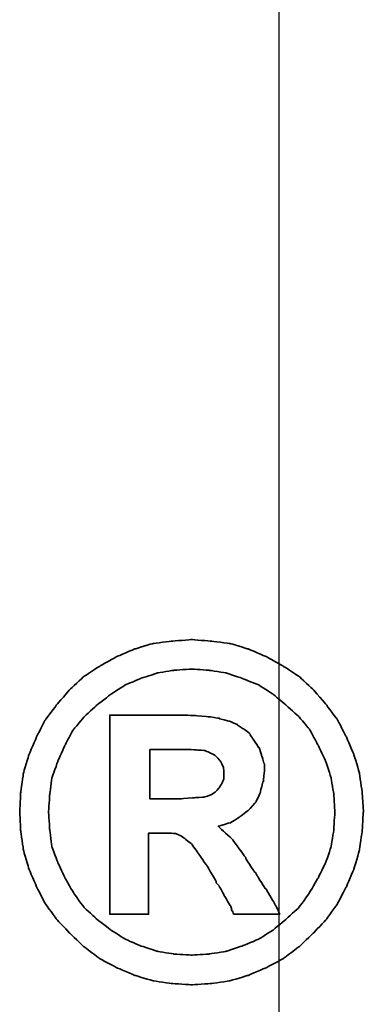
# Model space of a CAD drawing. Header units: millimetres. Extents: x -2774 to 3135, y -1571 to 860.
# Tile 151 of 256: x -2366.54 to -2364.87, y -864.07 to -859.26. Entities that reach past the tile are written whole.
import ezdxf

# ---------------------------------------------------------------- set-up
doc = ezdxf.new("R2010")
doc.units = ezdxf.units.MM
doc.layers.get('0').update_dxf_attribs({"linetype": 'CONTINUOUS'})
doc.layers.add('DIM', color=4, linetype='CONTINUOUS')
doc.layers.add('layer 1', color=7, linetype='CONTINUOUS')

# ---------------------------------------------------------------- blocks, each defined once
blk = doc.blocks.new('TBI MOTION logo(完整正式版)')
at = {"layer": 'layer 1', "color": 22, "lineweight": 35}
for points, knots in [([(81.20634, 4.98624), (81.20634, 4.98624), (81.18649, 5.32862), (81.18649, 5.32862), (81.18649, 5.32862), (81.18649, 5.32862), (81.13886, 5.66206), (81.13886, 5.66206), (81.13886, 5.66206), (81.13886, 5.66206), (81.04359, 5.97764), (81.04359, 5.97764), (81.04359, 5.97764), (81.04359, 5.97764), (80.91061, 6.29124), (80.91061, 6.29124), (80.91061, 6.29124), (80.91061, 6.29124), (80.75778, 6.58697), (80.75778, 6.58697), (80.75778, 6.58697), (80.75778, 6.58697), (80.5593, 6.85294), (80.5593, 6.85294), (80.5593, 6.85294), (80.5593, 6.85294), (80.33105, 7.1189), (80.33105, 7.1189), (80.33105, 7.1189), (80.33105, 7.1189), (80.09287, 7.33921), (80.09287, 7.33921), (80.09287, 7.33921), (80.09287, 7.33921), (79.815, 7.51982), (79.815, 7.51982), (79.815, 7.51982), (79.815, 7.51982), (79.51133, 7.69051), (79.51133, 7.69051), (79.51133, 7.69051), (79.51133, 7.69051), (79.19773, 7.8235), (79.19773, 7.8235), (79.19773, 7.8235), (79.19773, 7.8235), (78.88215, 7.91877), (78.88215, 7.91877), (78.88215, 7.91877), (78.88215, 7.91877), (78.54871, 7.95846), (78.54871, 7.95846), (78.54871, 7.95846), (78.54871, 7.95846), (78.21526, 7.98625), (78.21526, 7.98625), (78.21526, 7.98625), (78.21526, 7.98625), (77.87388, 7.95846), (77.87388, 7.95846), (77.87388, 7.95846), (77.87388, 7.95846), (77.54044, 7.91877), (77.54044, 7.91877), (77.54044, 7.91877), (77.54044, 7.91877), (77.22485, 7.8235), (77.22485, 7.8235), (77.22485, 7.8235), (77.22485, 7.8235), (76.91027, 7.69051), (76.91027, 7.69051), (76.91027, 7.69051), (76.91027, 7.69051), (76.6056, 7.51982), (76.6056, 7.51982), (76.6056, 7.51982), (76.6056, 7.51982), (76.32972, 7.33921), (76.32972, 7.33921), (76.32972, 7.33921), (76.32972, 7.33921), (76.09154, 7.1189), (76.09154, 7.1189), (76.09154, 7.1189), (76.09154, 7.1189), (75.86329, 6.85294), (75.86329, 6.85294), (75.86329, 6.85294), (75.86329, 6.85294), (75.66382, 6.58697), (75.66382, 6.58697), (75.66382, 6.58697), (75.66382, 6.58697), (75.51099, 6.29124), (75.51099, 6.29124), (75.51099, 6.29124), (75.51099, 6.29124), (75.37702, 5.97764), (75.37702, 5.97764), (75.37702, 5.97764), (75.37702, 5.97764), (75.28175, 5.66206), (75.28175, 5.66206), (75.28175, 5.66206), (75.28175, 5.66206), (75.23411, 5.32862), (75.23411, 5.32862), (75.23411, 5.32862), (75.23411, 5.32862), (75.21625, 4.98624), (75.21625, 4.98624), (75.21625, 4.98624), (75.21625, 4.98624), (75.23411, 4.6528), (75.23411, 4.6528), (75.23411, 4.6528), (75.23411, 4.6528), (75.28175, 4.32035), (75.28175, 4.32035), (75.28175, 4.32035), (75.28175, 4.32035), (75.37702, 3.99583), (75.37702, 3.99583), (75.37702, 3.99583), (75.37702, 3.99583), (75.51099, 3.68224), (75.51099, 3.68224), (75.51099, 3.68224), (75.51099, 3.68224), (75.66382, 3.38749), (75.66382, 3.38749), (75.66382, 3.38749), (75.66382, 3.38749), (75.86329, 3.10963), (75.86329, 3.10963), (75.86329, 3.10963), (75.86329, 3.10963), (76.09154, 2.87145), (76.09154, 2.87145), (76.09154, 2.87145), (76.09154, 2.87145), (76.32972, 2.6432), (76.32972, 2.6432), (76.32972, 2.6432), (76.32972, 2.6432), (76.6056, 2.43381), (76.6056, 2.43381), (76.6056, 2.43381), (76.6056, 2.43381), (76.91027, 2.27205), (76.91027, 2.27205), (76.91027, 2.27205), (76.91027, 2.27205), (77.22485, 2.13906), (77.22485, 2.13906), (77.22485, 2.13906), (77.22485, 2.13906), (77.54044, 2.0438), (77.54044, 2.0438), (77.54044, 2.0438), (77.54044, 2.0438), (77.87388, 1.99616), (77.87388, 1.99616), (77.87388, 1.99616), (77.87388, 1.99616), (78.21526, 1.97631), (78.21526, 1.97631), (78.21526, 1.97631), (78.21526, 1.97631), (78.54871, 1.99616), (78.54871, 1.99616), (78.54871, 1.99616), (78.54871, 1.99616), (78.88215, 2.0438), (78.88215, 2.0438), (78.88215, 2.0438), (78.88215, 2.0438), (79.19773, 2.13906), (79.19773, 2.13906), (79.19773, 2.13906), (79.19773, 2.13906), (79.51133, 2.27205), (79.51133, 2.27205), (79.51133, 2.27205), (79.51133, 2.27205), (79.815, 2.43381), (79.815, 2.43381), (79.815, 2.43381), (79.815, 2.43381), (80.09287, 2.6432), (80.09287, 2.6432), (80.09287, 2.6432), (80.09287, 2.6432), (80.33105, 2.87145), (80.33105, 2.87145), (80.33105, 2.87145), (80.33105, 2.87145), (80.5593, 3.10963), (80.5593, 3.10963), (80.5593, 3.10963), (80.5593, 3.10963), (80.75778, 3.38749), (80.75778, 3.38749), (80.75778, 3.38749), (80.75778, 3.38749), (80.91061, 3.68224), (80.91061, 3.68224), (80.91061, 3.68224), (80.91061, 3.68224), (81.04359, 3.99583), (81.04359, 3.99583), (81.04359, 3.99583), (81.04359, 3.99583), (81.13886, 4.32035), (81.13886, 4.32035), (81.13886, 4.32035), (81.13886, 4.32035), (81.18649, 4.6528), (81.18649, 4.6528), (81.18649, 4.6528), (81.18649, 4.6528), (81.20634, 4.98624), (81.20634, 4.98624)], [0, 0, 0, 0, 0.01785714, 0.01785714, 0.01785714, 0.01785715, 0.03571429, 0.03571429, 0.03571429, 0.0357143, 0.05357143, 0.05357143, 0.05357143, 0.05357144, 0.07142857, 0.07142857, 0.07142857, 0.07142858, 0.08928571, 0.08928571, 0.08928571, 0.08928572, 0.10714286, 0.10714286, 0.10714286, 0.10714287, 0.125, 0.125, 0.125, 0.12500001, 0.14285714, 0.14285714, 0.14285714, 0.14285715, 0.16071429, 0.16071429, 0.16071429, 0.1607143, 0.17857143, 0.17857143, 0.17857143, 0.17857144, 0.19642857, 0.19642857, 0.19642857, 0.19642858, 0.21428571, 0.21428571, 0.21428571, 0.21428572, 0.23214286, 0.23214286, 0.23214286, 0.23214287, 0.25, 0.25, 0.25, 0.25000001, 0.26785714, 0.26785714, 0.26785714, 0.26785715, 0.28571429, 0.28571429, 0.28571429, 0.2857143, 0.30357143, 0.30357143, 0.30357143, 0.30357144, 0.32142857, 0.32142857, 0.32142857, 0.32142858, 0.33928571, 0.33928571, 0.33928571, 0.33928572, 0.35714286, 0.35714286, 0.35714286, 0.35714287, 0.375, 0.375, 0.375, 0.37500001, 0.39285714, 0.39285714, 0.39285714, 0.39285715, 0.41071429, 0.41071429, 0.41071429, 0.4107143, 0.42857143, 0.42857143, 0.42857143, 0.42857144, 0.44642857, 0.44642857, 0.44642857, 0.44642858, 0.46428571, 0.46428571, 0.46428571, 0.46428572, 0.48214286, 0.48214286, 0.48214286, 0.48214287, 0.5, 0.5, 0.5, 0.50000001, 0.51785714, 0.51785714, 0.51785714, 0.51785715, 0.53571429, 0.53571429, 0.53571429, 0.5357143, 0.55357143, 0.55357143, 0.55357143, 0.55357144, 0.57142857, 0.57142857, 0.57142857, 0.57142858, 0.58928571, 0.58928571, 0.58928571, 0.58928572, 0.60714286, 0.60714286, 0.60714286, 0.60714287, 0.625, 0.625, 0.625, 0.62500001, 0.64285714, 0.64285714, 0.64285714, 0.64285715, 0.66071429, 0.66071429, 0.66071429, 0.6607143, 0.67857143, 0.67857143, 0.67857143, 0.67857144, 0.69642857, 0.69642857, 0.69642857, 0.69642858, 0.71428571, 0.71428571, 0.71428571, 0.71428572, 0.73214286, 0.73214286, 0.73214286, 0.73214287, 0.75, 0.75, 0.75, 0.75000001, 0.76785714, 0.76785714, 0.76785714, 0.76785715, 0.78571429, 0.78571429, 0.78571429, 0.7857143, 0.80357143, 0.80357143, 0.80357143, 0.80357144, 0.82142857, 0.82142857, 0.82142857, 0.82142858, 0.83928571, 0.83928571, 0.83928571, 0.83928572, 0.85714286, 0.85714286, 0.85714286, 0.85714287, 0.875, 0.875, 0.875, 0.87500001, 0.89285714, 0.89285714, 0.89285714, 0.89285715, 0.91071429, 0.91071429, 0.91071429, 0.9107143, 0.92857143, 0.92857143, 0.92857143, 0.92857144, 0.94642857, 0.94642857, 0.94642857, 0.94642858, 0.96428571, 0.96428571, 0.96428571, 0.96428572, 0.98214286, 0.98214286, 0.98214286, 0.98214287, 1, 1, 1, 1]), ([(80.71014, 4.98624), (80.71014, 4.98624), (80.69129, 5.29091), (80.69129, 5.29091), (80.69129, 5.29091), (80.69129, 5.29091), (80.64464, 5.57672), (80.64464, 5.57672), (80.64464, 5.57672), (80.64464, 5.57672), (80.54937, 5.87245), (80.54937, 5.87245), (80.54937, 5.87245), (80.54937, 5.87245), (80.41639, 6.14833), (80.41639, 6.14833), (80.41639, 6.14833), (80.41639, 6.14833), (80.27349, 6.41429), (80.27349, 6.41429), (80.27349, 6.41429), (80.27349, 6.41429), (80.08295, 6.64255), (80.08295, 6.64255), (80.08295, 6.64255), (80.08295, 6.64255), (79.86264, 6.84301), (79.86264, 6.84301), (79.86264, 6.84301), (79.86264, 6.84301), (79.63439, 7.03355), (79.63439, 7.03355), (79.63439, 7.03355), (79.63439, 7.03355), (79.37835, 7.1963), (79.37835, 7.1963), (79.37835, 7.1963), (79.37835, 7.1963), (79.10246, 7.30944), (79.10246, 7.30944), (79.10246, 7.30944), (79.10246, 7.30944), (78.81665, 7.40471), (78.81665, 7.40471), (78.81665, 7.40471), (78.81665, 7.40471), (78.511, 7.45234), (78.511, 7.45234), (78.511, 7.45234), (78.511, 7.45234), (78.21526, 7.47219), (78.21526, 7.47219), (78.21526, 7.47219), (78.21526, 7.47219), (77.9106, 7.45234), (77.9106, 7.45234), (77.9106, 7.45234), (77.9106, 7.45234), (77.61685, 7.40471), (77.61685, 7.40471), (77.61685, 7.40471), (77.61685, 7.40471), (77.32012, 7.30944), (77.32012, 7.30944), (77.32012, 7.30944), (77.32012, 7.30944), (77.06309, 7.1963), (77.06309, 7.1963), (77.06309, 7.1963), (77.06309, 7.1963), (76.80606, 7.03355), (76.80606, 7.03355), (76.80606, 7.03355), (76.80606, 7.03355), (76.55797, 6.84301), (76.55797, 6.84301), (76.55797, 6.84301), (76.55797, 6.84301), (76.34063, 6.64255), (76.34063, 6.64255), (76.34063, 6.64255), (76.34063, 6.64255), (76.1491, 6.41429), (76.1491, 6.41429), (76.1491, 6.41429), (76.1491, 6.41429), (76.0062, 6.14833), (76.0062, 6.14833), (76.0062, 6.14833), (76.0062, 6.14833), (75.88314, 5.87245), (75.88314, 5.87245), (75.88314, 5.87245), (75.88314, 5.87245), (75.77794, 5.57672), (75.77794, 5.57672), (75.77794, 5.57672), (75.77794, 5.57672), (75.73924, 5.29091), (75.73924, 5.29091), (75.73924, 5.29091), (75.73924, 5.29091), (75.72039, 4.98624), (75.72039, 4.98624), (75.72039, 4.98624), (75.72039, 4.98624), (75.73924, 4.67165), (75.73924, 4.67165), (75.73924, 4.67165), (75.73924, 4.67165), (75.77794, 4.37791), (75.77794, 4.37791), (75.77794, 4.37791), (75.77794, 4.37791), (75.88314, 4.10102), (75.88314, 4.10102), (75.88314, 4.10102), (75.88314, 4.10102), (76.0062, 3.83407), (76.0062, 3.83407), (76.0062, 3.83407), (76.0062, 3.83407), (76.15902, 3.56811), (76.15902, 3.56811), (76.15902, 3.56811), (76.15902, 3.56811), (76.34063, 3.32001), (76.34063, 3.32001), (76.34063, 3.32001), (76.34063, 3.32001), (76.55797, 3.11955), (76.55797, 3.11955), (76.55797, 3.11955), (76.55797, 3.11955), (76.80606, 2.92901), (76.80606, 2.92901), (76.80606, 2.92901), (76.80606, 2.92901), (77.06309, 2.76725), (77.06309, 2.76725), (77.06309, 2.76725), (77.06309, 2.76725), (77.32012, 2.65412), (77.32012, 2.65412), (77.32012, 2.65412), (77.32012, 2.65412), (77.61685, 2.55786), (77.61685, 2.55786), (77.61685, 2.55786), (77.61685, 2.55786), (77.9106, 2.51022), (77.9106, 2.51022), (77.9106, 2.51022), (77.9106, 2.51022), (78.21526, 2.49137), (78.21526, 2.49137), (78.21526, 2.49137), (78.21526, 2.49137), (78.511, 2.51022), (78.511, 2.51022), (78.511, 2.51022), (78.511, 2.51022), (78.81665, 2.55786), (78.81665, 2.55786), (78.81665, 2.55786), (78.81665, 2.55786), (79.10246, 2.65412), (79.10246, 2.65412), (79.10246, 2.65412), (79.10246, 2.65412), (79.37835, 2.76725), (79.37835, 2.76725), (79.37835, 2.76725), (79.37835, 2.76725), (79.63439, 2.92901), (79.63439, 2.92901), (79.63439, 2.92901), (79.63439, 2.92901), (79.86264, 3.11955), (79.86264, 3.11955), (79.86264, 3.11955), (79.86264, 3.11955), (80.08295, 3.32001), (80.08295, 3.32001), (80.08295, 3.32001), (80.08295, 3.32001), (80.26356, 3.56811), (80.26356, 3.56811), (80.26356, 3.56811), (80.26356, 3.56811), (80.41639, 3.83407), (80.41639, 3.83407), (80.41639, 3.83407), (80.41639, 3.83407), (80.54937, 4.10102), (80.54937, 4.10102), (80.54937, 4.10102), (80.54937, 4.10102), (80.64464, 4.37791), (80.64464, 4.37791), (80.64464, 4.37791), (80.64464, 4.37791), (80.69129, 4.67165), (80.69129, 4.67165), (80.69129, 4.67165), (80.69129, 4.67165), (80.71014, 4.98624), (80.71014, 4.98624)], [0, 0, 0, 0, 0.01923077, 0.01923077, 0.01923077, 0.01923078, 0.03846154, 0.03846154, 0.03846154, 0.03846155, 0.05769231, 0.05769231, 0.05769231, 0.05769232, 0.07692308, 0.07692308, 0.07692308, 0.07692309, 0.09615385, 0.09615385, 0.09615385, 0.09615386, 0.11538462, 0.11538462, 0.11538462, 0.11538463, 0.13461538, 0.13461538, 0.13461538, 0.13461539, 0.15384615, 0.15384615, 0.15384615, 0.15384616, 0.17307692, 0.17307692, 0.17307692, 0.17307693, 0.19230769, 0.19230769, 0.19230769, 0.1923077, 0.21153846, 0.21153846, 0.21153846, 0.21153847, 0.23076923, 0.23076923, 0.23076923, 0.23076924, 0.25, 0.25, 0.25, 0.25000001, 0.26923077, 0.26923077, 0.26923077, 0.26923078, 0.28846154, 0.28846154, 0.28846154, 0.28846155, 0.30769231, 0.30769231, 0.30769231, 0.30769232, 0.32692308, 0.32692308, 0.32692308, 0.32692309, 0.34615385, 0.34615385, 0.34615385, 0.34615386, 0.36538462, 0.36538462, 0.36538462, 0.36538463, 0.38461538, 0.38461538, 0.38461538, 0.38461539, 0.40384615, 0.40384615, 0.40384615, 0.40384616, 0.42307692, 0.42307692, 0.42307692, 0.42307693, 0.44230769, 0.44230769, 0.44230769, 0.4423077, 0.46153846, 0.46153846, 0.46153846, 0.46153847, 0.48076923, 0.48076923, 0.48076923, 0.48076924, 0.5, 0.5, 0.5, 0.50000001, 0.51923077, 0.51923077, 0.51923077, 0.51923078, 0.53846154, 0.53846154, 0.53846154, 0.53846155, 0.55769231, 0.55769231, 0.55769231, 0.55769232, 0.57692308, 0.57692308, 0.57692308, 0.57692309, 0.59615385, 0.59615385, 0.59615385, 0.59615386, 0.61538462, 0.61538462, 0.61538462, 0.61538463, 0.63461538, 0.63461538, 0.63461538, 0.63461539, 0.65384615, 0.65384615, 0.65384615, 0.65384616, 0.67307692, 0.67307692, 0.67307692, 0.67307693, 0.69230769, 0.69230769, 0.69230769, 0.6923077, 0.71153846, 0.71153846, 0.71153846, 0.71153847, 0.73076923, 0.73076923, 0.73076923, 0.73076924, 0.75, 0.75, 0.75, 0.75000001, 0.76923077, 0.76923077, 0.76923077, 0.76923078, 0.78846154, 0.78846154, 0.78846154, 0.78846155, 0.80769231, 0.80769231, 0.80769231, 0.80769232, 0.82692308, 0.82692308, 0.82692308, 0.82692309, 0.84615385, 0.84615385, 0.84615385, 0.84615386, 0.86538462, 0.86538462, 0.86538462, 0.86538463, 0.88461538, 0.88461538, 0.88461538, 0.88461539, 0.90384615, 0.90384615, 0.90384615, 0.90384616, 0.92307692, 0.92307692, 0.92307692, 0.92307693, 0.94230769, 0.94230769, 0.94230769, 0.9423077, 0.96153846, 0.96153846, 0.96153846, 0.96153847, 0.98076923, 0.98076923, 0.98076923, 0.98076924, 1, 1, 1, 1]), ([(76.78721, 3.2823), (76.78721, 3.2823), (76.78721, 3.32001), (76.78721, 3.32001), (76.78721, 3.32001), (76.78721, 3.32001), (76.78721, 3.42422), (76.78721, 3.42422), (76.78721, 3.42422), (76.78721, 3.42422), (76.78721, 3.59689), (76.78721, 3.59689), (76.78721, 3.59689), (76.78721, 3.59689), (76.78721, 3.80529), (76.78721, 3.80529), (76.78721, 3.80529), (76.78721, 3.80529), (76.78721, 4.0524), (76.78721, 4.0524), (76.78721, 4.0524), (76.78721, 4.0524), (76.78721, 4.32035), (76.78721, 4.32035), (76.78721, 4.32035), (76.78721, 4.32035), (76.78721, 4.92868), (76.78721, 4.92868), (76.78721, 4.92868), (76.78721, 4.92868), (76.78721, 5.53801), (76.78721, 5.53801), (76.78721, 5.53801), (76.78721, 5.53801), (76.78721, 5.82482), (76.78721, 5.82482), (76.78721, 5.82482), (76.78721, 5.82482), (76.78721, 6.07291), (76.78721, 6.07291), (76.78721, 6.07291), (76.78721, 6.07291), (76.78721, 6.30017), (76.78721, 6.30017), (76.78721, 6.30017), (76.78721, 6.30017), (76.78721, 6.45399), (76.78721, 6.45399), (76.78721, 6.45399), (76.78721, 6.45399), (76.78721, 6.5572), (76.78721, 6.5572), (76.78721, 6.5572), (76.78721, 6.5572), (76.78721, 6.59689), (76.78721, 6.59689), (76.78721, 6.59689), (76.78721, 6.59689), (76.78721, 6.67232), (76.78721, 6.67232), (76.78721, 6.67232), (76.78721, 6.67232), (76.8537, 6.67232), (76.8537, 6.67232), (76.8537, 6.67232), (76.8537, 6.67232), (76.87355, 6.67232), (76.87355, 6.67232), (76.87355, 6.67232), (76.87355, 6.67232), (76.91027, 6.67232), (76.91027, 6.67232), (76.91027, 6.67232), (76.91027, 6.67232), (77.04424, 6.67232), (77.04424, 6.67232), (77.04424, 6.67232), (77.04424, 6.67232), (77.22485, 6.67232), (77.22485, 6.67232), (77.22485, 6.67232), (77.22485, 6.67232), (77.43524, 6.67232), (77.43524, 6.67232), (77.43524, 6.67232), (77.43524, 6.67232), (77.65357, 6.67232), (77.65357, 6.67232), (77.65357, 6.67232), (77.65357, 6.67232), (77.82625, 6.67232), (77.82625, 6.67232), (77.82625, 6.67232), (77.82625, 6.67232), (77.94037, 6.67232), (77.94037, 6.67232), (77.94037, 6.67232), (77.94037, 6.67232), (77.97709, 6.67232), (77.97709, 6.67232), (77.97709, 6.67232), (77.97709, 6.67232), (77.99694, 6.67232), (77.99694, 6.67232), (77.99694, 6.67232), (77.99694, 6.67232), (78.00686, 6.67232), (78.00686, 6.67232), (78.00686, 6.67232), (78.00686, 6.67232), (78.28275, 6.6624), (78.28275, 6.6624), (78.28275, 6.6624), (78.28275, 6.6624), (78.50107, 6.64255), (78.50107, 6.64255), (78.50107, 6.64255), (78.50107, 6.64255), (78.511, 6.64255), (78.511, 6.64255), (78.511, 6.64255), (78.511, 6.64255), (78.70154, 6.61476), (78.70154, 6.61476), (78.70154, 6.61476), (78.70154, 6.61476), (78.70154, 6.60483), (78.70154, 6.60483), (78.70154, 6.60483), (78.70154, 6.60483), (78.86429, 6.56713), (78.86429, 6.56713), (78.86429, 6.56713), (78.86429, 6.56713), (78.87223, 6.56713), (78.87223, 6.56713), (78.87223, 6.56713), (78.87223, 6.56713), (78.99727, 6.51056), (78.99727, 6.51056), (78.99727, 6.51056), (78.99727, 6.51056), (79.00719, 6.51056), (79.00719, 6.51056), (79.00719, 6.51056), (79.00719, 6.51056), (79.00719, 6.50162), (79.00719, 6.50162), (79.00719, 6.50162), (79.00719, 6.50162), (79.1104, 6.43415), (79.1104, 6.43415), (79.1104, 6.43415), (79.1104, 6.43415), (79.12132, 6.43415), (79.12132, 6.43415), (79.12132, 6.43415), (79.12132, 6.43415), (79.22552, 6.34781), (79.22552, 6.34781), (79.22552, 6.34781), (79.22552, 6.34781), (79.23544, 6.33888), (79.23544, 6.33888), (79.23544, 6.33888), (79.23544, 6.33888), (79.23544, 6.32895), (79.23544, 6.32895), (79.23544, 6.32895), (79.23544, 6.32895), (79.31087, 6.21483), (79.31087, 6.21483), (79.31087, 6.21483), (79.31087, 6.21483), (79.38629, 6.1007), (79.38629, 6.1007), (79.38629, 6.1007), (79.38629, 6.1007), (79.3972, 6.1007), (79.3972, 6.1007), (79.3972, 6.1007), (79.3972, 6.1007), (79.3972, 6.09078), (79.3972, 6.09078), (79.3972, 6.09078), (79.3972, 6.09078), (79.43392, 5.97764), (79.43392, 5.97764), (79.43392, 5.97764), (79.43392, 5.97764), (79.43392, 5.96772), (79.43392, 5.96772), (79.43392, 5.96772), (79.43392, 5.96772), (79.47362, 5.83474), (79.47362, 5.83474), (79.47362, 5.83474), (79.47362, 5.83474), (79.48156, 5.82482), (79.48156, 5.82482), (79.48156, 5.82482), (79.48156, 5.82482), (79.48156, 5.69977), (79.48156, 5.69977), (79.48156, 5.69977), (79.48156, 5.69977), (79.48156, 5.69183), (79.48156, 5.69183), (79.48156, 5.69183), (79.48156, 5.69183), (79.4637, 5.51915), (79.4637, 5.51915), (79.4637, 5.51915), (79.4637, 5.51915), (79.4637, 5.51122), (79.4637, 5.51122), (79.4637, 5.51122), (79.4637, 5.51122), (79.45377, 5.51122), (79.45377, 5.51122), (79.45377, 5.51122), (79.45377, 5.51122), (79.41507, 5.34847), (79.41507, 5.34847), (79.41507, 5.34847), (79.41507, 5.34847), (79.41507, 5.33854), (79.41507, 5.33854), (79.41507, 5.33854), (79.41507, 5.33854), (79.41507, 5.32862), (79.41507, 5.32862), (79.41507, 5.32862), (79.41507, 5.32862), (79.33865, 5.16785), (79.33865, 5.16785), (79.33865, 5.16785), (79.33865, 5.16785), (79.33071, 5.15693), (79.33071, 5.15693), (79.33071, 5.15693), (79.33071, 5.15693), (79.2156, 5.02495), (79.2156, 5.02495), (79.2156, 5.02495), (79.2156, 5.02495), (79.20567, 5.01502), (79.20567, 5.01502), (79.20567, 5.01502), (79.20567, 5.01502), (79.05483, 4.89991), (79.05483, 4.89991), (79.05483, 4.89991), (79.05483, 4.89991), (79.04491, 4.89197), (79.04491, 4.89197), (79.04491, 4.89197), (79.04491, 4.89197), (78.89208, 4.7967), (78.89208, 4.7967), (78.89208, 4.7967), (78.89208, 4.7967), (78.88215, 4.7967), (78.88215, 4.7967), (78.88215, 4.7967), (78.88215, 4.7967), (78.69161, 4.73913), (78.69161, 4.73913), (78.69161, 4.73913), (78.69161, 4.73913), (78.68169, 4.73913), (78.68169, 4.73913), (78.68169, 4.73913), (78.68169, 4.73913), (78.68169, 4.72921), (78.68169, 4.72921), (78.68169, 4.72921), (78.68169, 4.72921), (78.78688, 4.63394), (78.78688, 4.63394), (78.78688, 4.63394), (78.78688, 4.63394), (78.902, 4.52875), (78.902, 4.52875), (78.902, 4.52875), (78.902, 4.52875), (78.91093, 4.52081), (78.91093, 4.52081), (78.91093, 4.52081), (78.91093, 4.52081), (79.02506, 4.36798), (79.02506, 4.36798), (79.02506, 4.36798), (79.02506, 4.36798), (79.1501, 4.1953), (79.1501, 4.1953), (79.1501, 4.1953), (79.1501, 4.1953), (79.1501, 4.18736), (79.1501, 4.18736), (79.1501, 4.18736), (79.1501, 4.18736), (79.29201, 3.96705), (79.29201, 3.96705), (79.29201, 3.96705), (79.29201, 3.96705), (79.31087, 3.93828), (79.31087, 3.93828), (79.31087, 3.93828), (79.31087, 3.93828), (79.32079, 3.93828), (79.32079, 3.93828), (79.32079, 3.93828), (79.32079, 3.93828), (79.3585, 3.87178), (79.3585, 3.87178), (79.3585, 3.87178), (79.3585, 3.87178), (79.50141, 3.64353), (79.50141, 3.64353), (79.50141, 3.64353), (79.50141, 3.64353), (79.51133, 3.64353), (79.51133, 3.64353), (79.51133, 3.64353), (79.51133, 3.64353), (79.64431, 3.41528), (79.64431, 3.41528), (79.64431, 3.41528), (79.64431, 3.41528), (79.68202, 3.3478), (79.68202, 3.3478), (79.68202, 3.3478), (79.68202, 3.3478), (79.70187, 3.31009), (79.70187, 3.31009), (79.70187, 3.31009), (79.70187, 3.31009), (79.7495, 3.2049), (79.7495, 3.2049), (79.7495, 3.2049), (79.7495, 3.2049), (79.64431, 3.2049), (79.64431, 3.2049), (79.64431, 3.2049), (79.64431, 3.2049), (79.62546, 3.2049), (79.62546, 3.2049), (79.62546, 3.2049), (79.62546, 3.2049), (79.53912, 3.2049), (79.53912, 3.2049), (79.53912, 3.2049), (79.53912, 3.2049), (79.31087, 3.2049), (79.31087, 3.2049), (79.31087, 3.2049), (79.31087, 3.2049), (79.08262, 3.2049), (79.08262, 3.2049), (79.08262, 3.2049), (79.08262, 3.2049), (79.00719, 3.2049), (79.00719, 3.2049), (79.00719, 3.2049), (79.00719, 3.2049), (78.98735, 3.2049), (78.98735, 3.2049), (78.98735, 3.2049), (78.98735, 3.2049), (78.94964, 3.2049), (78.94964, 3.2049), (78.94964, 3.2049), (78.94964, 3.2049), (78.92979, 3.24459), (78.92979, 3.24459), (78.92979, 3.24459), (78.92979, 3.24459), (78.91093, 3.2823), (78.91093, 3.2823), (78.91093, 3.2823), (78.91093, 3.2823), (78.91093, 3.29223), (78.91093, 3.29223), (78.91093, 3.29223), (78.91093, 3.29223), (78.89208, 3.3478), (78.89208, 3.3478), (78.89208, 3.3478), (78.89208, 3.3478), (78.78688, 3.52048), (78.78688, 3.52048), (78.78688, 3.52048), (78.78688, 3.52048), (78.69161, 3.7001), (78.69161, 3.7001), (78.69161, 3.7001), (78.69161, 3.7001), (78.6539, 3.7388), (78.6539, 3.7388), (78.6539, 3.7388), (78.6539, 3.7388), (78.64398, 3.74873), (78.64398, 3.74873), (78.64398, 3.74873), (78.64398, 3.74873), (78.64398, 3.75766), (78.64398, 3.75766), (78.64398, 3.75766), (78.64398, 3.75766), (78.63405, 3.78644), (78.63405, 3.78644), (78.63405, 3.78644), (78.63405, 3.78644), (78.48321, 4.04347), (78.48321, 4.04347), (78.48321, 4.04347), (78.48321, 4.04347), (78.33038, 4.2618), (78.33038, 4.2618), (78.33038, 4.2618), (78.33038, 4.2618), (78.20732, 4.43447), (78.20732, 4.43447), (78.20732, 4.43447), (78.20732, 4.43447), (78.09221, 4.52081), (78.09221, 4.52081), (78.09221, 4.52081), (78.09221, 4.52081), (78.02472, 4.56845), (78.02472, 4.56845), (78.02472, 4.56845), (78.02472, 4.56845), (77.9493, 4.60616), (77.9493, 4.60616), (77.9493, 4.60616), (77.9493, 4.60616), (77.8451, 4.61608), (77.8451, 4.61608), (77.8451, 4.61608), (77.8451, 4.61608), (77.71113, 4.61608), (77.71113, 4.61608), (77.71113, 4.61608), (77.71113, 4.61608), (77.69128, 4.61608), (77.69128, 4.61608), (77.69128, 4.61608), (77.69128, 4.61608), (77.67342, 4.61608), (77.67342, 4.61608), (77.67342, 4.61608), (77.67342, 4.61608), (77.5583, 4.61608), (77.5583, 4.61608), (77.5583, 4.61608), (77.5583, 4.61608), (77.46303, 4.61608), (77.46303, 4.61608), (77.46303, 4.61608), (77.46303, 4.61608), (77.46303, 4.54761), (77.46303, 4.54761), (77.46303, 4.54761), (77.46303, 4.54761), (77.46303, 4.47318), (77.46303, 4.47318), (77.46303, 4.47318), (77.46303, 4.47318), (77.46303, 4.24294), (77.46303, 4.24294), (77.46303, 4.24294), (77.46303, 4.24294), (77.46303, 3.99583), (77.46303, 3.99583), (77.46303, 3.99583), (77.46303, 3.99583), (77.46303, 3.72888), (77.46303, 3.72888), (77.46303, 3.72888), (77.46303, 3.72888), (77.46303, 3.51055), (77.46303, 3.51055), (77.46303, 3.51055), (77.46303, 3.51055), (77.46303, 3.42422), (77.46303, 3.42422), (77.46303, 3.42422), (77.46303, 3.42422), (77.46303, 3.35773), (77.46303, 3.35773), (77.46303, 3.35773), (77.46303, 3.35773), (77.46303, 3.30017), (77.46303, 3.30017), (77.46303, 3.30017), (77.46303, 3.30017), (77.46303, 3.2823), (77.46303, 3.2823), (77.46303, 3.2823), (77.46303, 3.2823), (77.46303, 3.2049), (77.46303, 3.2049), (77.46303, 3.2049), (77.46303, 3.2049), (77.39753, 3.2049), (77.39753, 3.2049), (77.39753, 3.2049), (77.39753, 3.2049), (77.37768, 3.2049), (77.37768, 3.2049), (77.37768, 3.2049), (77.37768, 3.2049), (77.32012, 3.2049), (77.32012, 3.2049), (77.32012, 3.2049), (77.32012, 3.2049), (77.12165, 3.2049), (77.12165, 3.2049), (77.12165, 3.2049), (77.12165, 3.2049), (76.94897, 3.2049), (76.94897, 3.2049), (76.94897, 3.2049), (76.94897, 3.2049), (76.8924, 3.2049), (76.8924, 3.2049), (76.8924, 3.2049), (76.8924, 3.2049), (76.8537, 3.2049), (76.8537, 3.2049), (76.8537, 3.2049), (76.8537, 3.2049), (76.78721, 3.2049), (76.78721, 3.2049), (76.78721, 3.2049), (76.78721, 3.2049), (76.78721, 3.2823), (76.78721, 3.2823)], [0, 0, 0, 0, 0.00740741, 0.00740741, 0.00740741, 0.00740742, 0.01481481, 0.01481481, 0.01481481, 0.01481482, 0.02222222, 0.02222222, 0.02222222, 0.02222223, 0.02962963, 0.02962963, 0.02962963, 0.02962964, 0.03703704, 0.03703704, 0.03703704, 0.03703705, 0.04444444, 0.04444444, 0.04444444, 0.04444445, 0.05185185, 0.05185185, 0.05185185, 0.05185186, 0.05925926, 0.05925926, 0.05925926, 0.05925927, 0.06666667, 0.06666667, 0.06666667, 0.06666668, 0.07407407, 0.07407407, 0.07407407, 0.07407408, 0.08148148, 0.08148148, 0.08148148, 0.08148149, 0.08888889, 0.08888889, 0.08888889, 0.0888889, 0.0962963, 0.0962963, 0.0962963, 0.09629631, 0.1037037, 0.1037037, 0.1037037, 0.10370371, 0.11111111, 0.11111111, 0.11111111, 0.11111112, 0.11851852, 0.11851852, 0.11851852, 0.11851853, 0.12592593, 0.12592593, 0.12592593, 0.12592594, 0.13333333, 0.13333333, 0.13333333, 0.13333334, 0.14074074, 0.14074074, 0.14074074, 0.14074075, 0.14814815, 0.14814815, 0.14814815, 0.14814816, 0.15555556, 0.15555556, 0.15555556, 0.15555557, 0.16296296, 0.16296296, 0.16296296, 0.16296297, 0.17037037, 0.17037037, 0.17037037, 0.17037038, 0.17777778, 0.17777778, 0.17777778, 0.17777779, 0.18518519, 0.18518519, 0.18518519, 0.1851852, 0.19259259, 0.19259259, 0.19259259, 0.1925926, 0.2, 0.2, 0.2, 0.20000001, 0.20740741, 0.20740741, 0.20740741, 0.20740742, 0.21481481, 0.21481481, 0.21481481, 0.21481482, 0.22222222, 0.22222222, 0.22222222, 0.22222223, 0.22962963, 0.22962963, 0.22962963, 0.22962964, 0.23703704, 0.23703704, 0.23703704, 0.23703705, 0.24444444, 0.24444444, 0.24444444, 0.24444445, 0.25185185, 0.25185185, 0.25185185, 0.25185186, 0.25925926, 0.25925926, 0.25925926, 0.25925927, 0.26666667, 0.26666667, 0.26666667, 0.26666668, 0.27407407, 0.27407407, 0.27407407, 0.27407408, 0.28148148, 0.28148148, 0.28148148, 0.28148149, 0.28888889, 0.28888889, 0.28888889, 0.2888889, 0.2962963, 0.2962963, 0.2962963, 0.29629631, 0.3037037, 0.3037037, 0.3037037, 0.30370371, 0.31111111, 0.31111111, 0.31111111, 0.31111112, 0.31851852, 0.31851852, 0.31851852, 0.31851853, 0.32592593, 0.32592593, 0.32592593, 0.32592594, 0.33333333, 0.33333333, 0.33333333, 0.33333334, 0.34074074, 0.34074074, 0.34074074, 0.34074075, 0.34814815, 0.34814815, 0.34814815, 0.34814816, 0.35555556, 0.35555556, 0.35555556, 0.35555557, 0.36296296, 0.36296296, 0.36296296, 0.36296297, 0.37037037, 0.37037037, 0.37037037, 0.37037038, 0.37777778, 0.37777778, 0.37777778, 0.37777779, 0.38518519, 0.38518519, 0.38518519, 0.3851852, 0.39259259, 0.39259259, 0.39259259, 0.3925926, 0.4, 0.4, 0.4, 0.40000001, 0.40740741, 0.40740741, 0.40740741, 0.40740742, 0.41481481, 0.41481481, 0.41481481, 0.41481482, 0.42222222, 0.42222222, 0.42222222, 0.42222223, 0.42962963, 0.42962963, 0.42962963, 0.42962964, 0.43703704, 0.43703704, 0.43703704, 0.43703705, 0.44444444, 0.44444444, 0.44444444, 0.44444445, 0.45185185, 0.45185185, 0.45185185, 0.45185186, 0.45925926, 0.45925926, 0.45925926, 0.45925927, 0.46666667, 0.46666667, 0.46666667, 0.46666668, 0.47407407, 0.47407407, 0.47407407, 0.47407408, 0.48148148, 0.48148148, 0.48148148, 0.48148149, 0.48888889, 0.48888889, 0.48888889, 0.4888889, 0.4962963, 0.4962963, 0.4962963, 0.49629631, 0.5037037, 0.5037037, 0.5037037, 0.50370371, 0.51111111, 0.51111111, 0.51111111, 0.51111112, 0.51851852, 0.51851852, 0.51851852, 0.51851853, 0.52592593, 0.52592593, 0.52592593, 0.52592594, 0.53333333, 0.53333333, 0.53333333, 0.53333334, 0.54074074, 0.54074074, 0.54074074, 0.54074075, 0.54814815, 0.54814815, 0.54814815, 0.54814816, 0.55555556, 0.55555556, 0.55555556, 0.55555557, 0.56296296, 0.56296296, 0.56296296, 0.56296297, 0.57037037, 0.57037037, 0.57037037, 0.57037038, 0.57777778, 0.57777778, 0.57777778, 0.57777779, 0.58518519, 0.58518519, 0.58518519, 0.5851852, 0.59259259, 0.59259259, 0.59259259, 0.5925926, 0.6, 0.6, 0.6, 0.60000001, 0.60740741, 0.60740741, 0.60740741, 0.60740742, 0.61481481, 0.61481481, 0.61481481, 0.61481482, 0.62222222, 0.62222222, 0.62222222, 0.62222223, 0.62962963, 0.62962963, 0.62962963, 0.62962964, 0.63703704, 0.63703704, 0.63703704, 0.63703705, 0.64444444, 0.64444444, 0.64444444, 0.64444445, 0.65185185, 0.65185185, 0.65185185, 0.65185186, 0.65925926, 0.65925926, 0.65925926, 0.65925927, 0.66666667, 0.66666667, 0.66666667, 0.66666668, 0.67407407, 0.67407407, 0.67407407, 0.67407408, 0.68148148, 0.68148148, 0.68148148, 0.68148149, 0.68888889, 0.68888889, 0.68888889, 0.6888889, 0.6962963, 0.6962963, 0.6962963, 0.69629631, 0.7037037, 0.7037037, 0.7037037, 0.70370371, 0.71111111, 0.71111111, 0.71111111, 0.71111112, 0.71851852, 0.71851852, 0.71851852, 0.71851853, 0.72592593, 0.72592593, 0.72592593, 0.72592594, 0.73333333, 0.73333333, 0.73333333, 0.73333334, 0.74074074, 0.74074074, 0.74074074, 0.74074075, 0.74814815, 0.74814815, 0.74814815, 0.74814816, 0.75555556, 0.75555556, 0.75555556, 0.75555557, 0.76296296, 0.76296296, 0.76296296, 0.76296297, 0.77037037, 0.77037037, 0.77037037, 0.77037038, 0.77777778, 0.77777778, 0.77777778, 0.77777779, 0.78518519, 0.78518519, 0.78518519, 0.7851852, 0.79259259, 0.79259259, 0.79259259, 0.7925926, 0.8, 0.8, 0.8, 0.80000001, 0.80740741, 0.80740741, 0.80740741, 0.80740742, 0.81481481, 0.81481481, 0.81481481, 0.81481482, 0.82222222, 0.82222222, 0.82222222, 0.82222223, 0.82962963, 0.82962963, 0.82962963, 0.82962964, 0.83703704, 0.83703704, 0.83703704, 0.83703705, 0.84444444, 0.84444444, 0.84444444, 0.84444445, 0.85185185, 0.85185185, 0.85185185, 0.85185186, 0.85925926, 0.85925926, 0.85925926, 0.85925927, 0.86666667, 0.86666667, 0.86666667, 0.86666668, 0.87407407, 0.87407407, 0.87407407, 0.87407408, 0.88148148, 0.88148148, 0.88148148, 0.88148149, 0.88888889, 0.88888889, 0.88888889, 0.8888889, 0.8962963, 0.8962963, 0.8962963, 0.89629631, 0.9037037, 0.9037037, 0.9037037, 0.90370371, 0.91111111, 0.91111111, 0.91111111, 0.91111112, 0.91851852, 0.91851852, 0.91851852, 0.91851853, 0.92592593, 0.92592593, 0.92592593, 0.92592594, 0.93333333, 0.93333333, 0.93333333, 0.93333334, 0.94074074, 0.94074074, 0.94074074, 0.94074075, 0.94814815, 0.94814815, 0.94814815, 0.94814816, 0.95555556, 0.95555556, 0.95555556, 0.95555557, 0.96296296, 0.96296296, 0.96296296, 0.96296297, 0.97037037, 0.97037037, 0.97037037, 0.97037038, 0.97777778, 0.97777778, 0.97777778, 0.97777779, 0.98518519, 0.98518519, 0.98518519, 0.9851852, 0.99259259, 0.99259259, 0.99259259, 0.9925926, 1, 1, 1, 1]), ([(77.48288, 6.07291), (77.48288, 6.07291), (77.48288, 5.99551), (77.48288, 5.99551), (77.48288, 5.99551), (77.48288, 5.99551), (77.48288, 5.82482), (77.48288, 5.82482), (77.48288, 5.82482), (77.48288, 5.82482), (77.48288, 5.63328), (77.48288, 5.63328), (77.48288, 5.63328), (77.48288, 5.63328), (77.48288, 5.46358), (77.48288, 5.46358), (77.48288, 5.46358), (77.48288, 5.46358), (77.48288, 5.29091), (77.48288, 5.29091), (77.48288, 5.29091), (77.48288, 5.29091), (77.48288, 5.21449), (77.48288, 5.21449), (77.48288, 5.21449), (77.48288, 5.21449), (77.50074, 5.21449), (77.50074, 5.21449), (77.50074, 5.21449), (77.50074, 5.21449), (77.71113, 5.21449), (77.71113, 5.21449), (77.71113, 5.21449), (77.71113, 5.21449), (77.94037, 5.21449), (77.94037, 5.21449), (77.94037, 5.21449), (77.94037, 5.21449), (78.01579, 5.21449), (78.01579, 5.21449), (78.01579, 5.21449), (78.01579, 5.21449), (78.03465, 5.21449), (78.03465, 5.21449), (78.03465, 5.21449), (78.03465, 5.21449), (78.2629, 5.23335), (78.2629, 5.23335), (78.2629, 5.23335), (78.2629, 5.23335), (78.42565, 5.24327), (78.42565, 5.24327), (78.42565, 5.24327), (78.42565, 5.24327), (78.54871, 5.28098), (78.54871, 5.28098), (78.54871, 5.28098), (78.54871, 5.28098), (78.62611, 5.32862), (78.62611, 5.32862), (78.62611, 5.32862), (78.62611, 5.32862), (78.69161, 5.40503), (78.69161, 5.40503), (78.69161, 5.40503), (78.69161, 5.40503), (78.73925, 5.48145), (78.73925, 5.48145), (78.73925, 5.48145), (78.73925, 5.48145), (78.77696, 5.55885), (78.77696, 5.55885), (78.77696, 5.55885), (78.77696, 5.55885), (78.77696, 5.65214), (78.77696, 5.65214), (78.77696, 5.65214), (78.77696, 5.65214), (78.76902, 5.76726), (78.76902, 5.76726), (78.76902, 5.76726), (78.76902, 5.76726), (78.71146, 5.87245), (78.71146, 5.87245), (78.71146, 5.87245), (78.71146, 5.87245), (78.62611, 5.96772), (78.62611, 5.96772), (78.62611, 5.96772), (78.62611, 5.96772), (78.511, 6.02528), (78.511, 6.02528), (78.511, 6.02528), (78.511, 6.02528), (78.44451, 6.05306), (78.44451, 6.05306), (78.44451, 6.05306), (78.44451, 6.05306), (78.32046, 6.06299), (78.32046, 6.06299), (78.32046, 6.06299), (78.32046, 6.06299), (78.18748, 6.07291), (78.18748, 6.07291), (78.18748, 6.07291), (78.18748, 6.07291), (77.99694, 6.07291), (77.99694, 6.07291), (77.99694, 6.07291), (77.99694, 6.07291), (77.97709, 6.07291), (77.97709, 6.07291), (77.97709, 6.07291), (77.97709, 6.07291), (77.90167, 6.07291), (77.90167, 6.07291), (77.90167, 6.07291), (77.90167, 6.07291), (77.69128, 6.07291), (77.69128, 6.07291), (77.69128, 6.07291), (77.69128, 6.07291), (77.50074, 6.07291), (77.50074, 6.07291), (77.50074, 6.07291), (77.50074, 6.07291), (77.48288, 6.07291), (77.48288, 6.07291)], [0, 0, 0, 0, 0.03125, 0.03125, 0.03125, 0.03125001, 0.0625, 0.0625, 0.0625, 0.06250001, 0.09375, 0.09375, 0.09375, 0.09375001, 0.125, 0.125, 0.125, 0.12500001, 0.15625, 0.15625, 0.15625, 0.15625001, 0.1875, 0.1875, 0.1875, 0.18750001, 0.21875, 0.21875, 0.21875, 0.21875001, 0.25, 0.25, 0.25, 0.25000001, 0.28125, 0.28125, 0.28125, 0.28125001, 0.3125, 0.3125, 0.3125, 0.31250001, 0.34375, 0.34375, 0.34375, 0.34375001, 0.375, 0.375, 0.375, 0.37500001, 0.40625, 0.40625, 0.40625, 0.40625001, 0.4375, 0.4375, 0.4375, 0.43750001, 0.46875, 0.46875, 0.46875, 0.46875001, 0.5, 0.5, 0.5, 0.50000001, 0.53125, 0.53125, 0.53125, 0.53125001, 0.5625, 0.5625, 0.5625, 0.56250001, 0.59375, 0.59375, 0.59375, 0.59375001, 0.625, 0.625, 0.625, 0.62500001, 0.65625, 0.65625, 0.65625, 0.65625001, 0.6875, 0.6875, 0.6875, 0.68750001, 0.71875, 0.71875, 0.71875, 0.71875001, 0.75, 0.75, 0.75, 0.75000001, 0.78125, 0.78125, 0.78125, 0.78125001, 0.8125, 0.8125, 0.8125, 0.81250001, 0.84375, 0.84375, 0.84375, 0.84375001, 0.875, 0.875, 0.875, 0.87500001, 0.90625, 0.90625, 0.90625, 0.90625001, 0.9375, 0.9375, 0.9375, 0.93750001, 0.96875, 0.96875, 0.96875, 0.96875001, 1, 1, 1, 1])]:
    blk.add_open_spline(points, degree=3, knots=knots, dxfattribs=at)

msp = doc.modelspace()

# ---------------------------------------------------------------- linework, layer by layer
at = {"color": 0}
msp.add_line((-2365.2761, -892.0683), (-2365.2761, -801.5811), dxfattribs=at)

# ---------------------------------------------------------------- block references
at = {"layer": 'DIM', "color": 7, "xscale": 0.2802190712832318, "yscale": 0.2802190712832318, "zscale": 0.2802190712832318}
msp.add_blockref('TBI MOTION logo(完整正式版)', (-2387.6206, -864.5249), dxfattribs=at)

doc.saveas('drawing.dxf')
